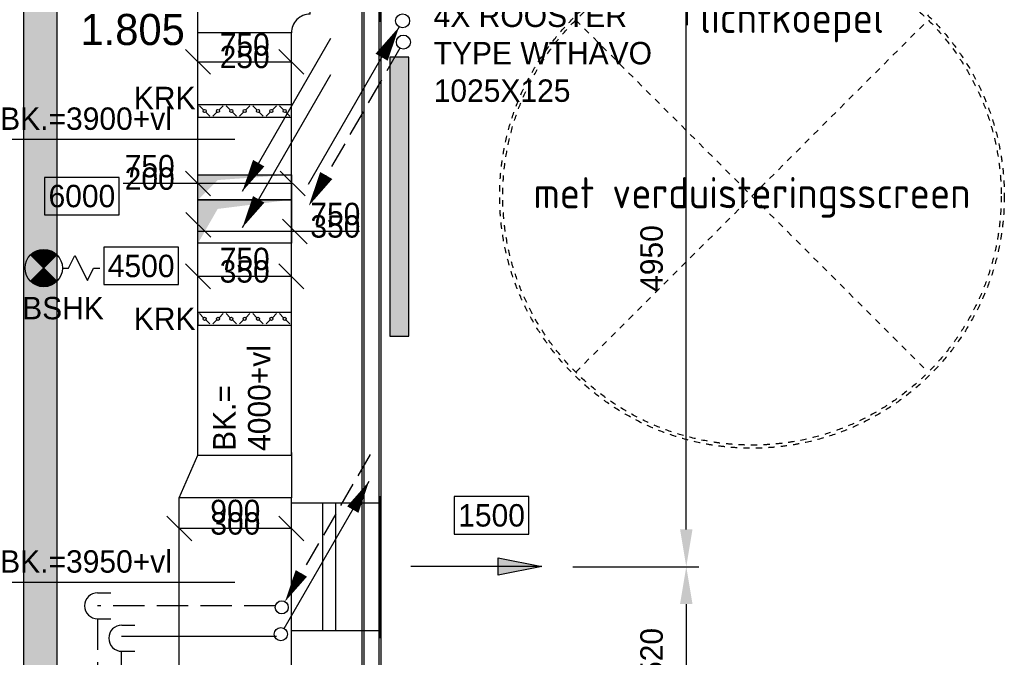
# Model space of a CAD drawing. Extents: x -41378 to 114803, y -24080 to 82188.
# Tile 75 of 137: x 31514 to 39416, y 61623 to 66744. Entities that reach past the tile are written whole.
import ezdxf
from ezdxf.enums import TextEntityAlignment as Align

# ---------------------------------------------------------------- set-up
doc = ezdxf.new("R2010")
doc.units = 0
doc.header["$LTSCALE"] = 50
for name, pattern in [('2322107', [2000, 1000, 1000]), ('2322108', [7, 5, -2]), ('HIDDEN', [2, 1, -1])]:
    doc.linetypes.add(name, pattern=pattern)
doc.layers.get('0').update_dxf_attribs({"linetype": 'CONTINUOUS'})
doc.layers.get('DEFPOINTS').update_dxf_attribs({"linetype": 'CONTINUOUS'})
for name, color, linetype in [('AL$1----_TEKST', 7, 'CONTINUOUS'), ('AL22----_BINNENWAND', 7, 'CONTINUOUS'), ('AL37----_DAKOPENING', 7, 'HIDDEN'), ('BOUW', 8, 'CONTINUOUS'), ('KABELGGOOT1', 8, 'CONTINUOUS'), ('WL531---', 4, 'CONTINUOUS'), ('WL561---', 4, 'CONTINUOUS'), ('WL561---_AANVOER', 4, 'CONTINUOUS'), ('WL561---_RETOUR', 4, 'CONTINUOUS'), ('WL570---', 3, 'CONTINUOUS'), ('WL570---_RETOUR', 3, 'CONTINUOUS'), ('WL570---_TOEVOER', 3, 'CONTINUOUS'), ('WM570---', 1, 'CONTINUOUS')]:
    doc.layers.add(name, color=color, linetype=linetype)
doc.layers.get('0').freeze()
doc.styles.add('BURO-018', font='BUROFONT.shx', dxfattribs={"height": 90})
doc.styles.add('BURO-025', font='BUROFONT.shx', dxfattribs={"height": 250})
doc.styles.get("Standard").update_dxf_attribs({"font": 'ISOCP'})
doc.dimstyles.new('CEES', dxfattribs={"dimscale": 100, "dimtxt": 3, "dimasz": 3, "dimexe": 1, "dimexo": 1, "dimgap": 1.5, "dimtad": 0, "dimdec": 0, "dimzin": 0, "dimtxsty": 'BURO-018', "dimcen": -3, "dimdle": 1.25, "dimclrd": 1, "dimclre": 1, "dimclrt": 1, "dimazin": 3, "dimtfac": 0.75, "dimtdec": 0, "dimtofl": 0, "dimtmove": 0, "dimatfit": 3, "dimtvp": 1.5, "dimtolj": 1, "dimtzin": 0})

# ---------------------------------------------------------------- blocks, each defined once
blk = doc.blocks.new('LU-2-KIZ')
at = {"color": 0, "linetype": 'CONTINUOUS'}
for p, q in [((-0.5, 0.5), (0.5, 0.5)), ((-0.5, -0.5), (-0.5, 0.5)), ((0.5, 0.5), (0.5, -0.5)), ((0.5, -0.5), (-0.5, -0.5))]:
    blk.add_line(p, q, dxfattribs=at)
for points in [[(-0.5, 0.5), (-0.289, 0.289), (0.5, 0.5)], [(-0.5, 0.5), (-0.289, 0.289), (-0.5, -0.5)]]:
    blk.add_solid(points, dxfattribs=at)
blk = doc.blocks.new('LU-PIJL4')
at = {"color": 0, "linetype": 'CONTINUOUS'}
blk.add_line((0, 0), (-10.13, -17.54), dxfattribs=at)
blk.add_lwpolyline([(-10.13, -17.54, 0, 1.5, 0), (-8.25, -14.29, 1.5, 1.5, 0)], format="xyseb", dxfattribs=at)
blk = doc.blocks.new('*U131', base_point=(33319.7, 62419.8))
at = {"layer": 'WM570---', "linetype": 'CONTINUOUS'}
for p, q in [((32845, 62519.5), (33044.4, 62320.1)), ((33595, 62519.5), (33794.4, 62320.1)), ((33694.7, 62419.8), (32944.7, 62419.8))]:
    blk.add_line(p, q, dxfattribs=at)
at = {"layer": 'WM570---', "linetype": 'CONTINUOUS', "style": 'BURO-018'}
for s, p in [('750', (33319.7, 62469.8)), ('350', (33319.7, 62369.8))]:
    blk.add_text(s, height=180, dxfattribs=at).set_placement(p, align=Align.CENTER)
blk = doc.blocks.new('LU-ORND')
at = {"color": 0, "linetype": 'CONTINUOUS'}
for p, q in [((-3, 1.5), (-3, -1.5)), ((3, 1.5), (-3, 1.5)), ((3, -1.5), (3, 1.5)), ((-3, -1.5), (3, -1.5))]:
    blk.add_line(p, q, dxfattribs=at)
blk = doc.blocks.new('LU-2D-KLC-2EE64')
at = {"color": 0, "linetype": 'CONTINUOUS'}
for p, q in [((-50, 375), (-50, -375)), ((50, 375), (-50, 375)), ((8.8, 330.3), (41.2, 362.6)), ((50, -375), (50, 375)), ((-8.8, 312.6), (-41.2, 280.3)), ((-8.8, 223.1), (-41.2, 255.4)), ((8.8, 205.4), (41.2, 173.1)), ((-8.8, 98.3), (-41.2, 66)), ((8.8, 116), (41.2, 148.3)), ((-8.8, 8.8), (-41.2, 41.2)), ((8.8, -8.8), (41.2, -41.2)), ((8.8, -98.3), (41.2, -66)), ((-8.8, -116), (-41.2, -148.3)), ((-8.8, -205.4), (-41.2, -173.1)), ((8.8, -223.1), (41.2, -255.4)), ((8.8, -312.6), (41.2, -280.3)), ((-50, -375), (50, -375)), ((-8.8, -330.3), (-41.2, -362.6))]:
    blk.add_line(p, q, dxfattribs=at)
for centre in [(0, 321.4), (0, 214.3), (0, 107.1), (0, 0), (0, -107.1), (0, -214.3), (0, -321.4)]:
    blk.add_circle(centre, 12.5, dxfattribs=at)
blk = doc.blocks.new('LDV3108')
at = {"color": 0, "linetype": 'CONTINUOUS'}
for p, q in [((6.75, 11.691), (5.813, 10.068)), ((5.438, 9.418), (4.5, 7.794)), ((4.125, 7.145), (3.188, 5.521)), ((2.813, 4.871), (1.875, 3.248)), ((1.5, 2.598), (0.563, 0.974))]:
    blk.add_line(p, q, dxfattribs=at)
blk.add_lwpolyline([(0.25, 0.433, 0, 1, 0), (1.5, 2.598, 1, 1, 0)], format="xyseb", dxfattribs=at)
blk.add_circle((0, 0), 0.5, dxfattribs=at)
blk = doc.blocks.new('LDV1107')
at = {"color": 0, "linetype": 'CONTINUOUS'}
blk.add_line((0.25, 0.433), (6.75, 11.691), dxfattribs=at)
blk.add_lwpolyline([(6.75, 11.691, 0, 1, 0), (5.5, 9.526, 1, 1, 0)], format="xyseb", dxfattribs=at)
blk.add_circle((0, 0), 0.5, dxfattribs=at)
blk = doc.blocks.new('CVHATCH1')
at = {"color": 0, "linetype": 'CONTINUOUS'}
blk.add_solid([(-0.5, -0.5), (0.5, -0.5), (-0.5, 0.5), (0.5, 0.5)], dxfattribs=at)
blk = doc.blocks.new('2322401')
at = {"color": 0, "linetype": 'CONTINUOUS'}
for p, q in [((-0.5, 0.5, 1), (-0.5, 0.5)), ((-0.5, 0.5, 1), (-0.5, -0.5, 1)), ((0.5, 0.5, 1), (-0.5, 0.5, 1)), ((0.5, 0.5), (-0.5, 0.5)), ((-0.5, 0.5), (-0.5, -0.5)), ((0.5, 0.5, 1), (0.5, 0.5)), ((0.5, -0.5, 1), (0.5, 0.5, 1)), ((0.5, -0.5), (0.5, 0.5)), ((-0.5, -0.5, 1), (-0.5, -0.5)), ((-0.5, -0.5, 1), (0.5, -0.5, 1)), ((-0.5, -0.5), (0.5, -0.5)), ((0.5, -0.5, 1), (0.5, -0.5))]:
    blk.add_line(p, q, dxfattribs=at)
blk = doc.blocks.new('LDV2108')
at = {"color": 0, "linetype": 'CONTINUOUS'}
for p, q in [((-0.25, -0.433), (-1.187, -2.057)), ((-1.562, -2.706), (-2.5, -4.33)), ((-2.875, -4.98), (-3.812, -6.603)), ((-4.187, -7.253), (-5.125, -8.877)), ((-5.5, -9.526), (-6.437, -11.15))]:
    blk.add_line(p, q, dxfattribs=at)
blk.add_lwpolyline([(-6.75, -11.691, 0, 1, 0), (-5.5, -9.526, 1, 1, 0)], format="xyseb", dxfattribs=at)
blk.add_circle((0, 0), 0.5, dxfattribs=at)
blk = doc.blocks.new('LDV4107')
at = {"color": 0, "linetype": 'CONTINUOUS'}
blk.add_line((-0.25, -0.433), (-6.75, -11.691), dxfattribs=at)
blk.add_lwpolyline([(-0.25, -0.433, 0, 1, 0), (-1.5, -2.598, 1, 1, 0)], format="xyseb", dxfattribs=at)
blk.add_circle((0, 0), 0.5, dxfattribs=at)
blk = doc.blocks.new('A$C5AB06988')
at = {"color": 2, "linetype": 'CONTINUOUS'}
for p, q in [((256.1, 556.1), (43.9, 343.9)), ((43.9, 556.1), (256.1, 343.9)), ((150, 300), (150, 250)), ((150, 250), (250, 200)), ((250, 200), (50, 100)), ((50, 100), (150, 50)), ((150, 50), (150, 0))]:
    blk.add_line(p, q, dxfattribs=at)
at = {"color": 2, "linetype": 'CONTINUOUS', "const_width": 150}
for points in [[(97, 397, -0.414214), (97, 503, -1)], [(203, 397, 0.414214), (203, 503, 1)]]:
    blk.add_lwpolyline(points, format="xyb", dxfattribs=at)
at = {"color": 2, "linetype": 'CONTINUOUS'}
blk.add_circle((150, 450), 150, dxfattribs=at)
blk = doc.blocks.new('LDS')
at = {"color": 0, "linetype": 'CONTINUOUS'}
for p, q in [((0, 1), (1, 1)), ((0, -1), (1, -1))]:
    blk.add_line(p, q, dxfattribs=at)
blk.add_arc((0, 0), 1, 90, 270, dxfattribs=at)
blk = doc.blocks.new('LU-2D-K-401')
at = {"color": 0, "linetype": 'CONTINUOUS'}
for p, q in [((-0.5, 512.5), (0.5, 512.5)), ((-0.5, -512.5), (0.5, -512.5))]:
    blk.add_line(p, q, dxfattribs=at)
blk = doc.blocks.new('LU-PIJL7')
at = {"color": 0, "linetype": 'CONTINUOUS'}
for p, q in [((0, 0), (-15, 0)), ((-5, -1), (-5, 1)), ((-5, 1), (0, 0)), ((0, 0), (-5, -1))]:
    blk.add_line(p, q, dxfattribs=at)
blk.add_solid([(-5, 1), (-5, -1), (0, 0)], dxfattribs=at)
blk = doc.blocks.new('LU-2D-K-2EE')
at = {"color": 0, "linetype": 'CONTINUOUS'}
for p, q in [((-0.5, 375), (0.5, 375)), ((-0.5, -375), (0.5, -375))]:
    blk.add_line(p, q, dxfattribs=at)
blk = doc.blocks.new('LU-2D-BV-1-4012EE5A')
at = {"color": 0, "linetype": 'CONTINUOUS'}
for p, q in [((-375, 662.5), (375, 662.5)), ((375, 662.5), (375, 387.5)), ((-525, 512.5), (-525, -512.5)), ((-525, 512.5), (-525, 512.5)), ((-525, -512.5), (-525, -512.5))]:
    blk.add_line(p, q, dxfattribs=at)
for centre, radius in [((-525, 662.5), 150), ((-525, 387.5), 900)]:
    blk.add_arc(centre, radius, 270, 0, dxfattribs=at)
blk = doc.blocks.new('*U522', base_point=(33319.7, 66405.2))
at = {"layer": 'WM570---', "linetype": 'CONTINUOUS'}
for p, q in [((32845, 66504.9), (33044.4, 66305.5)), ((33595, 66504.9), (33794.4, 66305.5)), ((32944.7, 66405.2), (33694.7, 66405.2))]:
    blk.add_line(p, q, dxfattribs=at)
at = {"layer": 'WM570---', "linetype": 'CONTINUOUS', "style": 'BURO-018'}
for s, p in [('750', (33319.7, 66455.2)), ('250', (33319.7, 66355.2))]:
    blk.add_text(s, height=180, dxfattribs=at).set_placement(p, align=Align.CENTER)
blk = doc.blocks.new('LU-2D-K-384')
at = {"color": 0, "linetype": 'CONTINUOUS'}
for p, q in [((-0.5, 450), (0.5, 450)), ((-0.5, -450), (0.5, -450))]:
    blk.add_line(p, q, dxfattribs=at)
blk = doc.blocks.new('*U523', base_point=(33244.7, 61636.7))
at = {"layer": 'WM570---', "linetype": 'CONTINUOUS'}
for p, q in [((32695, 61736.4), (32894.4, 61537)), ((33595, 61736.4), (33794.4, 61537)), ((33694.7, 61636.7), (32794.7, 61636.7))]:
    blk.add_line(p, q, dxfattribs=at)
at = {"layer": 'WM570---', "linetype": 'CONTINUOUS', "style": 'BURO-018'}
for s, p in [('900', (33244.7, 61686.7)), ('300', (33244.7, 61586.7))]:
    blk.add_text(s, height=180, dxfattribs=at).set_placement(p, align=Align.CENTER)
blk = doc.blocks.new('*D526')
at = {"layer": 'DEFPOINTS', "color": 0}
for p in [(36869.8, 67950.8), (36869.8, 67950.8), (35925.1, 67300.8)]:
    blk.add_point(p, dxfattribs=at)
at = {"layer": 'WL570---', "color": 1}
for p, q in [((36869.8, 68250.8), (36869.8, 68550.8)), ((36025.1, 67300.8), (36969.8, 67300.8)), ((36869.8, 67000.8), (36869.8, 66700.8))]:
    blk.add_line(p, q, dxfattribs=at)
for points in [[(36819.8, 68250.8), (36919.8, 68250.8), (36869.8, 67950.8)], [(36819.8, 67000.8), (36919.8, 67000.8), (36869.8, 67300.8)]]:
    blk.add_solid(points, dxfattribs=at)
at = {"layer": 'WL570---', "color": 1, "insert": (36578.7, 67625.8), "char_height": 180, "attachment_point": 5, "rotation": 90, "style": 'BURO-018'}
blk.add_mtext('\\A1;650', dxfattribs=at)
blk = doc.blocks.new('*D527')
at = {"layer": 'DEFPOINTS', "color": 0}
for p in [(35865.7, 67300.8), (36863.8, 67300.8), (35853.8, 62350.8)]:
    blk.add_point(p, dxfattribs=at)
at = {"layer": 'WL570---', "color": 1}
for p, q in [((35965.7, 67300.8), (36963.8, 67300.8)), ((36863.8, 62650.8), (36863.8, 67000.8)), ((35953.8, 62350.8), (36963.8, 62350.8))]:
    blk.add_line(p, q, dxfattribs=at)
for points in [[(36813.8, 67000.8), (36913.8, 67000.8), (36863.8, 67300.8)], [(36813.8, 62650.8), (36913.8, 62650.8), (36863.8, 62350.8)]]:
    blk.add_solid(points, dxfattribs=at)
at = {"layer": 'WL570---', "color": 1, "insert": (36586.4, 64825.8), "char_height": 180, "attachment_point": 5, "rotation": 90, "style": 'BURO-018'}
blk.add_mtext('\\A1;4950', dxfattribs=at)
blk = doc.blocks.new('*D528')
at = {"layer": 'DEFPOINTS', "color": 0}
for p in [(36863.8, 62350.8), (36863.5, 60830.8), (36863.8, 60830.8)]:
    blk.add_point(p, dxfattribs=at)
at = {"layer": 'WL570---', "color": 1}
for p, q in [((36763.8, 62350.8), (36763.5, 62350.8)), ((36863.5, 62050.8), (36863.5, 61130.8)), ((36763.8, 60830.8), (36763.5, 60830.8))]:
    blk.add_line(p, q, dxfattribs=at)
for points in [[(36813.5, 62050.8), (36913.5, 62050.8), (36863.5, 62350.8)], [(36813.5, 61130.8), (36913.5, 61130.8), (36863.5, 60830.8)]]:
    blk.add_solid(points, dxfattribs=at)
at = {"layer": 'WL570---', "color": 1, "insert": (36586.1, 61590.8), "char_height": 180, "attachment_point": 5, "rotation": 90, "style": 'BURO-018'}
blk.add_mtext('\\A1;1520', dxfattribs=at)

msp = doc.modelspace()

# ---------------------------------------------------------------- hatches: boundary and pattern name
at = {"layer": 'KABELGGOOT1'}
h = msp.add_hatch(dxfattribs=at)
h.set_pattern_fill('DOTS', color=256, scale=40, style=0)
h.set_pattern_definition([(0, (0, 200000), (31.75, 63.5), [0, -63.5])])
h.paths.add_polyline_path([(31814.7, 69300.8), (31545.4, 69300.8), (31545.4, 39123.5), (31814.7, 39123.5)])

# ---------------------------------------------------------------- linework, layer by layer
at = {"layer": 'AL22----_BINNENWAND', "color": 8}
for p, q in [((34262, 53552.3), (34262, 66806.8)), ((34412, 66806.8), (34412, 53812.3))]:
    msp.add_line(p, q, dxfattribs=at)
at = {"layer": 'AL22----_BINNENWAND', "color": 8, "linetype": 'CONTINUOUS'}
for p, q in [((34277, 66806.8), (34277, 53567.3)), ((34397, 66806.8), (34397, 53812.3))]:
    msp.add_line(p, q, dxfattribs=at)
at = {"layer": 'AL37----_DAKOPENING', "color": 8, "linetype": 'HIDDEN'}
for p, q in [((35976.8, 63913.1), (38805.2, 66741.5)), ((35976.8, 66741.5), (38805.2, 63913.1))]:
    msp.add_line(p, q, dxfattribs=at)
at = {"layer": 'AL37----_DAKOPENING', "color": 8}
for radius in [2025, 2000]:
    msp.add_circle((37391, 65327.3), radius, dxfattribs=at)
at = {"layer": 'KABELGGOOT1'}
for p, q in [((31545.4, 69677.6, 3650), (31545.4, 39113.1, 3650)), ((31815.4, 39113.1, 3650), (31815.4, 69332.6, 3650))]:
    msp.add_line(p, q, dxfattribs=at)
at = {"layer": 'WL561---_AANVOER', "linetype": '2322107'}
for p, q in [((33575.6, 61791.1), (32330.9, 61791.1)), ((32329, 61667.7), (32331, 58373.5))]:
    msp.add_line(p, q, dxfattribs=at)
at = {"layer": 'WL561---_RETOUR', "linetype": '2322108'}
for p, q in [((33565.4, 62037.6), (32139.7, 62037.6)), ((32139.7, 61933.6), (32139.7, 58373.5))]:
    msp.add_line(p, q, dxfattribs=at)
at = {"layer": 'WL570---'}
for p, q in [((34410.1, 66727.6), (34410.1, 67866.7)), ((34410.1, 61777.6), (34410.1, 62916.7))]:
    msp.add_line(p, q, dxfattribs=at)
at = {"layer": 'WL570---', "color": 1}
for p, q in [((33240.4, 65780.9), (31315.9, 65780.9)), ((33240.4, 62224.4), (31315.9, 62224.4))]:
    msp.add_line(p, q, dxfattribs=at)
at = {"layer": 'WL570---_TOEVOER', "linetype": 'CONTINUOUS'}
for p, q in [((33694.7, 64572.6), (33694.7, 64871.3)), ((32794.7, 62904.8), (32944.7, 63246.3)), ((32944.7, 63246.3), (33693.3, 63246.3)), ((33694.7, 63268.1), (33694.7, 62904)), ((33694.7, 62904.8), (32794.7, 62904.8)), ((33944.7, 62863.3), (33944.7, 61838.3)), ((34049.8, 62863.3), (34049.8, 61838.3))]:
    msp.add_line(p, q, dxfattribs=at)
at = {"layer": 'WM570---', "linetype": 'CONTINUOUS'}
for p, q in [((33044.3, 65328.1), (32844.9, 65527.5)), ((33804.3, 65328.1), (33604.9, 65527.5)), ((33689.8, 65427.8), (32345.7, 65427.8)), ((33047.5, 64997.3), (32848.1, 65196.7)), ((33822.1, 64943.9), (33622.7, 65143.3)), ((34241.5, 65043.6), (32947.6, 65043.6))]:
    msp.add_line(p, q, dxfattribs=at)

# ---------------------------------------------------------------- block references
at = {"layer": 'WL531---', "rotation": 90}
msp.add_blockref('A$C5AB06988', (32157, 64599.1), dxfattribs=at)
at = {"layer": 'WL561---', "xscale": 2240, "yscale": 150, "rotation": 270.0000000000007}
for name, zscale in [('CVHATCH1', 2240), ('CVHATCH1', 2240), ('2322401', 400), ('2322401', 400)]:
    msp.add_blockref(name, (34560.7, 65322.9), dxfattribs=dict(at, zscale=zscale))
at = {"layer": 'WL561---_AANVOER', "color": 2}
for name, p, xscale, yscale, zscale in [('LDV4107', (34587.4, 66735.1), 112.5, 112.5, 112.5), ('LDV1107', (33609.7, 61809.1), 105, 105, 105), ('LDS', (32139.7, 62036.6), 105, 105, 105), ('LDS', (32333.6, 61776.3), 105, 105, 105)]:
    msp.add_blockref(name, p, dxfattribs=dict(at, xscale=xscale, yscale=yscale, zscale=zscale))
at = {"layer": 'WL561---_RETOUR', "color": 2}
for name, p, xscale, yscale, zscale in [('LDV2108', (34593.2, 66564.2), 112.5, 112.5, 112.5), ('LDV3108', (33616.8, 62024.3), 105, 105, 105)]:
    msp.add_blockref(name, p, dxfattribs=dict(at, xscale=xscale, yscale=yscale, zscale=zscale))
at = {"layer": 'WL570---_RETOUR', "xscale": 70, "yscale": 70, "zscale": 70}
for p in [(34009.7, 66592), (34009.7, 66301.3)]:
    msp.add_blockref('LU-PIJL4', p, dxfattribs=at)
at = {"layer": 'WL570---_TOEVOER', "linetype": 'CONTINUOUS'}
for name, p, rotation in [('LU-2D-BV-1-4012EE5A', (33319.7, 67300.8), 179.9999999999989), ('LU-2D-KLC-2EE64', (33319.7, 66010.5), 90), ('LU-2D-KLC-2EE64', (33319.7, 64341.8), 90)]:
    msp.add_blockref(name, p, dxfattribs=dict(at, rotation=rotation))
at = {"layer": 'WL570---_TOEVOER', "linetype": 'CONTINUOUS', "rotation": 90}
for name, p, xscale in [('LU-2D-K-2EE', (33319.7, 64940.6), 3395.479361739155), ('LU-2D-K-384', (33244.7, 62217.3), 1374.993135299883)]:
    msp.add_blockref(name, p, dxfattribs=dict(at, xscale=xscale))
at = {"layer": 'WL570---_TOEVOER', "linetype": 'CONTINUOUS', "xscale": 750}
for p, yscale in [((33319.7, 65398.3), 200), ((33319.7, 65123.3), 350)]:
    msp.add_blockref('LU-2-KIZ', p, dxfattribs=dict(at, yscale=yscale))
at = {"layer": 'WL570---_TOEVOER', "linetype": 'CONTINUOUS', "xscale": 716.4124233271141}
msp.add_blockref('LU-2D-K-401', (34051.9, 62350.8), dxfattribs=at)
at = {"layer": 'WL570---_TOEVOER', "xscale": 70, "yscale": 70, "zscale": 70}
msp.add_blockref('LU-PIJL7', (35704.1, 62352), dxfattribs=at)
at = {"layer": 'WM570---'}
for name, p in [('*U522', (33319.7, 66405.2)), ('*U131', (33319.7, 64682.5)), ('*U523', (33244.7, 62658.2))]:
    msp.add_blockref(name, p, dxfattribs=at)
at = {"layer": 'WM570---', "color": 1}
ref = msp.add_blockref('LU-ORND', (32013.3, 65327.9), dxfattribs=dict(at, xscale=100, yscale=100, zscale=100))
ref.add_attrib('LU_TEXT1', '6000', dxfattribs={"layer": '0', "color": 1, "linetype": 'CONTINUOUS', "height": 180, "style": 'BURO-018'}).set_placement((32013.3, 65327.9), align=Align.MIDDLE)
ref = msp.add_blockref('LU-ORND', (32488.8, 64766.3), dxfattribs=dict(at, xscale=100, yscale=100, zscale=100))
ref.add_attrib('LU_TEXT1', '4500', dxfattribs={"layer": '0', "color": 1, "linetype": 'CONTINUOUS', "height": 180, "style": 'BURO-018'}).set_placement((32488.8, 64766.3), align=Align.MIDDLE)
ref = msp.add_blockref('LU-ORND', (35301.2, 62763.2), dxfattribs=dict(at, xscale=100, yscale=100, zscale=100))
ref.add_attrib('LU_TEXT1', '1500', dxfattribs={"layer": '0', "color": 1, "linetype": 'CONTINUOUS', "height": 180, "style": 'BURO-018'}).set_placement((35301.2, 62763.2), align=Align.MIDDLE)

# ---------------------------------------------------------------- texts
at = {"layer": 'AL$1----_TEKST', "color": 8}
for s, p in [('lichtkoepel', (37712, 66637.1)), ('met verduisteringsscreen', (37391, 65229.5))]:
    msp.add_text(s, height=250, dxfattribs=at).set_placement(p, align=Align.CENTER)
at = {"layer": 'BOUW', "style": 'BURO-025'}
msp.add_text('1.805', height=250, dxfattribs=at).set_placement((32002.2, 66540.4))
at = {"layer": 'WL531---', "color": 1, "style": 'BURO-018'}
msp.add_text('BSHK', height=180, dxfattribs=at).set_placement((31533.8, 64337.8))
at = {"layer": 'WL570---', "color": 1, "style": 'BURO-018'}
for s, p in [('4X ROOSTER', (34836.5, 66685.4)), ('TYPE WTHAVO', (34836.5, 66385.4)), ('1025X125', (34836.5, 66084.2))]:
    msp.add_text(s, height=180, dxfattribs=at).set_placement(p)
at = {"layer": 'WL570---_TOEVOER', "color": 1, "style": 'BURO-018'}
for p in [(32429.9, 66025.2), (32429.9, 64252.5)]:
    msp.add_text('KRK', height=180, dxfattribs=at).set_placement(p)
at = {"layer": 'WM570---', "color": 1, "style": 'BURO-018'}
for s, p in [('BK.=3900+vl', (31357.2, 65859.3)), ('BK.=3950+vl', (31357.2, 62302.8))]:
    msp.add_text(s, height=180, dxfattribs=at).set_placement(p)
at = {"layer": 'WM570---', "linetype": 'CONTINUOUS', "style": 'BURO-018'}
for s, p in [('750', (32557.3, 65477.8)), ('200', (32557.3, 65377.8)), ('750', (34047.2, 65093.6)), ('350', (34047.2, 64993.6))]:
    msp.add_text(s, height=180, dxfattribs=at).set_placement(p, align=Align.CENTER)
at = {"layer": 'WM570---', "color": 1, "style": 'BURO-018'}
for s, p in [('4000+vl', (33526.3, 63280.5)), ('BK.=', (33246.1, 63280.5))]:
    msp.add_text(s, height=180, rotation=90, dxfattribs=at).set_placement(p)

# ---------------------------------------------------------------- dimensions: what is measured, and where the dimension line sits
at = {"layer": 'WL570---'}
dim = msp.add_linear_dim(base=(36869.8, 67950.8), p1=(35925.1, 67300.8), p2=(36869.8, 67950.8), angle=90, dimstyle='CEES', dxfattribs=at)
dim.commit()
dim.dimension.update_dxf_attribs({"geometry": '*D526', "text_midpoint": (36869.8, 67625.8), "dimtype": 160})
for base, p1, p2, picture, middle in [((36863.8, 67300.8), (35853.8, 62350.8), (35865.7, 67300.8), '*D527', (36586.4, 64825.8)), ((36863.5, 60830.8), (36863.8, 62350.8), (36863.8, 60830.8), '*D528', (36586.1, 61590.8))]:
    dim = msp.add_linear_dim(base=base, p1=p1, p2=p2, angle=90, dimstyle='CEES', dxfattribs=at)
    dim.commit()
    dim.dimension.update_dxf_attribs({"geometry": picture, "text_midpoint": middle})

doc.saveas('drawing.dxf')
